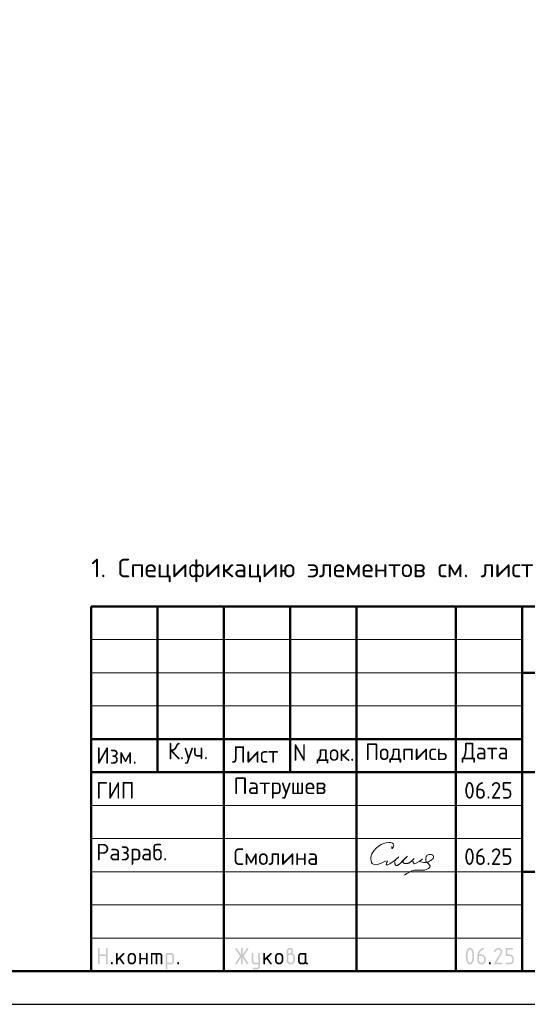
# Model space of a CAD drawing. Header units: millimetres. Extents: x 0 to 50400, y 0 to 35640.
# Tile 2 of 4: x 26304 to 35493, y 0 to 17820. Entities that reach past the tile are written whole.
import ezdxf

# ---------------------------------------------------------------- set-up
doc = ezdxf.new("R2010")
doc.units = ezdxf.units.MM
doc.layers.add('Standard', color=7, linetype='Continuous', lineweight=25)
doc.styles.add('ISOCPEUR', font='txt')

msp = doc.modelspace()

# ---------------------------------------------------------------- hatches: boundary and pattern name
at = {"layer": 'Standard', "linetype": 'Continuous', "lineweight": 25, "transparency": 33554687}
for points in [[(27719, 737), (27719, 1007), (27719, 1008), (27719, 1010), (27719, 1012), (27720, 1013), (27720, 1015), (27721, 1016), (27722, 1017), (27723, 1018), (27724, 1019), (27725, 1019), (27726, 1020), (27727, 1021), (27729, 1021), (27730, 1021), (27732, 1022), (27734, 1022), (27736, 1022), (27737, 1021), (27739, 1021), (27741, 1021), (27742, 1020), (27743, 1019), (27744, 1019), (27745, 1018), (27746, 1017), (27747, 1016), (27748, 1015), (27748, 1013), (27748, 1012), (27749, 1010), (27749, 1008), (27749, 1007), (27749, 902), (27869, 902), (27869, 1007), (27869, 1008), (27869, 1010), (27869, 1012), (27870, 1013), (27870, 1015), (27871, 1016), (27871, 1017), (27872, 1018), (27873, 1019), (27874, 1019), (27876, 1020), (27877, 1021), (27878, 1021), (27880, 1021), (27882, 1022), (27884, 1022), (27886, 1022), (27887, 1021), (27889, 1021), (27890, 1021), (27892, 1020), (27893, 1019), (27894, 1019), (27895, 1018), (27896, 1017), (27897, 1016), (27897, 1015), (27898, 1013), (27898, 1012), (27898, 1010), (27899, 1008), (27899, 1007), (27899, 737), (27899, 735), (27898, 733), (27898, 731), (27898, 730), (27897, 729), (27897, 727), (27896, 726), (27895, 725), (27894, 724), (27893, 724), (27892, 723), (27890, 722), (27889, 722), (27887, 722), (27886, 722), (27884, 722), (27882, 722), (27880, 722), (27878, 722), (27877, 722), (27876, 723), (27874, 724), (27873, 724), (27872, 725), (27871, 726), (27871, 727), (27870, 729), (27870, 730), (27869, 731), (27869, 733), (27869, 735), (27869, 737), (27869, 872), (27749, 872), (27749, 737), (27749, 735), (27749, 733), (27748, 731), (27748, 730), (27748, 729), (27747, 727), (27746, 726), (27745, 725), (27744, 724), (27743, 724), (27742, 723), (27741, 722), (27739, 722), (27737, 722), (27736, 722), (27734, 722), (27732, 722), (27730, 722), (27729, 722), (27727, 722), (27726, 723), (27725, 724), (27724, 724), (27723, 725), (27722, 726), (27721, 727), (27720, 729), (27720, 730), (27719, 731), (27719, 733), (27719, 735)], [(28079, 833), (28173, 927), (28174, 928), (28175, 929), (28177, 930), (28178, 930), (28179, 931), (28181, 931), (28182, 931), (28184, 931), (28186, 931), (28187, 931), (28189, 931), (28190, 930), (28192, 930), (28193, 929), (28194, 929), (28195, 928), (28196, 927), (28197, 926), (28197, 924), (28198, 923), (28198, 922), (28198, 920), (28199, 918), (28199, 916), (28199, 915), (28198, 914), (28198, 912), (28198, 911), (28197, 910), (28196, 908), (28195, 907), (28194, 906), (28128, 840), (28196, 745), (28197, 743), (28198, 741), (28199, 739), (28199, 736), (28199, 734), (28198, 733), (28198, 731), (28198, 730), (28197, 728), (28197, 727), (28196, 726), (28195, 725), (28194, 724), (28193, 724), (28192, 723), (28190, 722), (28189, 722), (28187, 722), (28186, 722), (28184, 722), (28182, 722), (28180, 722), (28178, 722), (28177, 723), (28175, 724), (28174, 725), (28172, 726), (28171, 728), (28107, 819), (28079, 791), (28079, 737), (28079, 735), (28078, 733), (28078, 731), (28078, 730), (28077, 729), (28077, 727), (28076, 726), (28075, 725), (28074, 724), (28073, 724), (28072, 723), (28070, 722), (28069, 722), (28067, 722), (28066, 722), (28064, 722), (28062, 722), (28060, 722), (28059, 722), (28057, 722), (28056, 723), (28055, 724), (28053, 724), (28052, 725), (28051, 726), (28051, 727), (28050, 729), (28050, 730), (28049, 731), (28049, 733), (28049, 735), (28049, 737), (28049, 916), (28049, 918), (28049, 920), (28049, 922), (28050, 923), (28050, 924), (28051, 926), (28051, 927), (28052, 928), (28053, 929), (28055, 929), (28056, 930), (28057, 930), (28059, 931), (28060, 931), (28062, 931), (28064, 931), (28066, 931), (28067, 931), (28069, 931), (28070, 930), (28072, 930), (28073, 929), (28074, 929), (28075, 928), (28076, 927), (28077, 926), (28077, 924), (28078, 923), (28078, 922), (28078, 920), (28079, 918), (28079, 916)], [(28498, 811), (28498, 737), (28498, 735), (28498, 733), (28498, 731), (28497, 730), (28497, 729), (28496, 727), (28496, 726), (28495, 725), (28494, 724), (28493, 724), (28491, 723), (28490, 722), (28489, 722), (28487, 722), (28485, 722), (28483, 722), (28481, 722), (28480, 722), (28478, 722), (28477, 722), (28475, 723), (28474, 724), (28473, 724), (28472, 725), (28471, 726), (28470, 727), (28470, 729), (28469, 730), (28469, 731), (28469, 733), (28468, 735), (28468, 737), (28468, 916), (28468, 918), (28469, 920), (28469, 922), (28469, 923), (28470, 924), (28470, 926), (28471, 927), (28472, 928), (28473, 929), (28474, 929), (28475, 930), (28477, 930), (28478, 931), (28480, 931), (28481, 931), (28483, 931), (28485, 931), (28487, 931), (28489, 931), (28490, 930), (28491, 930), (28493, 929), (28494, 929), (28495, 928), (28496, 927), (28496, 926), (28497, 924), (28497, 923), (28498, 922), (28498, 920), (28498, 918), (28498, 916), (28498, 841), (28588, 841), (28588, 916), (28588, 918), (28588, 920), (28588, 922), (28589, 923), (28589, 924), (28590, 926), (28591, 927), (28592, 928), (28593, 929), (28594, 929), (28595, 930), (28596, 930), (28598, 931), (28600, 931), (28601, 931), (28603, 931), (28605, 931), (28607, 931), (28608, 931), (28610, 930), (28611, 930), (28612, 929), (28613, 929), (28614, 928), (28615, 927), (28616, 926), (28617, 924), (28617, 923), (28618, 922), (28618, 920), (28618, 918), (28618, 916), (28618, 737), (28618, 735), (28618, 733), (28618, 731), (28617, 730), (28617, 729), (28616, 727), (28615, 726), (28614, 725), (28613, 724), (28612, 724), (28611, 723), (28610, 722), (28608, 722), (28607, 722), (28605, 722), (28603, 722), (28601, 722), (28600, 722), (28598, 722), (28596, 722), (28595, 723), (28594, 724), (28593, 724), (28592, 725), (28591, 726), (28590, 727), (28589, 729), (28589, 730), (28588, 731), (28588, 733), (28588, 735), (28588, 737), (28588, 811)], [(28693, 931), (28828, 931), (28831, 931), (28834, 931), (28837, 931), (28840, 930), (28843, 930), (28846, 929), (28849, 928), (28851, 927), (28854, 926), (28856, 925), (28859, 923), (28861, 922), (28864, 920), (28866, 918), (28868, 916), (28871, 914), (28873, 912), (28875, 909), (28877, 907), (28878, 905), (28880, 902), (28881, 900), (28883, 897), (28884, 895), (28885, 892), (28886, 889), (28886, 886), (28887, 883), (28887, 881), (28888, 878), (28888, 875), (28888, 871), (28888, 737), (28888, 735), (28888, 733), (28888, 731), (28887, 730), (28887, 729), (28886, 727), (28885, 726), (28884, 725), (28883, 724), (28882, 724), (28881, 723), (28880, 722), (28878, 722), (28877, 722), (28875, 722), (28873, 722), (28871, 722), (28869, 722), (28868, 722), (28866, 722), (28865, 723), (28864, 724), (28863, 724), (28862, 725), (28861, 726), (28860, 727), (28859, 729), (28859, 730), (28858, 731), (28858, 733), (28858, 735), (28858, 737), (28858, 871), (28858, 875), (28857, 877), (28857, 880), (28856, 883), (28855, 886), (28853, 888), (28851, 891), (28849, 893), (28847, 895), (28845, 896), (28842, 898), (28840, 899), (28837, 900), (28834, 901), (28831, 901), (28828, 901), (28798, 901), (28798, 737), (28798, 735), (28798, 733), (28798, 731), (28797, 730), (28797, 729), (28796, 727), (28795, 726), (28794, 725), (28793, 724), (28792, 724), (28791, 723), (28790, 722), (28788, 722), (28787, 722), (28785, 722), (28783, 722), (28781, 722), (28780, 722), (28778, 722), (28777, 722), (28775, 723), (28774, 724), (28773, 724), (28772, 725), (28771, 726), (28770, 727), (28769, 729), (28769, 730), (28769, 731), (28768, 733), (28768, 735), (28768, 737), (28768, 901), (28708, 901), (28708, 737), (28708, 735), (28708, 733), (28708, 731), (28707, 730), (28707, 729), (28706, 727), (28705, 726), (28704, 725), (28704, 724), (28702, 724), (28701, 723), (28700, 722), (28698, 722), (28697, 722), (28695, 722), (28693, 722), (28691, 722), (28690, 722), (28688, 722), (28687, 722), (28685, 723), (28684, 724), (28683, 724), (28682, 725), (28681, 726), (28680, 727), (28680, 729), (28679, 730), (28679, 731), (28678, 733), (28678, 735), (28678, 737), (28678, 916), (28678, 918), (28678, 920), (28679, 922), (28679, 923), (28680, 924), (28680, 926), (28681, 927), (28682, 928), (28683, 929), (28684, 929), (28685, 930), (28687, 930), (28688, 931), (28690, 931), (28691, 931)], [(30310, 844), (30233, 728), (30232, 726), (30230, 725), (30229, 724), (30227, 723), (30226, 722), (30224, 722), (30222, 722), (30220, 722), (30218, 722), (30217, 722), (30215, 722), (30214, 723), (30212, 723), (30211, 724), (30210, 724), (30209, 725), (30208, 726), (30207, 728), (30207, 729), (30206, 730), (30206, 732), (30206, 734), (30205, 735), (30205, 737), (30205, 739), (30206, 741), (30207, 743), (30208, 745), (30292, 871), (30208, 998), (30207, 1000), (30206, 1002), (30205, 1004), (30205, 1006), (30205, 1008), (30206, 1010), (30206, 1011), (30206, 1013), (30207, 1014), (30207, 1015), (30208, 1017), (30209, 1018), (30210, 1019), (30211, 1019), (30212, 1020), (30214, 1021), (30215, 1021), (30217, 1021), (30218, 1022), (30220, 1022), (30222, 1022), (30224, 1021), (30226, 1021), (30227, 1020), (30229, 1019), (30230, 1018), (30232, 1016), (30233, 1015), (30310, 899), (30310, 1007), (30310, 1008), (30310, 1010), (30311, 1012), (30311, 1013), (30312, 1015), (30312, 1016), (30313, 1017), (30314, 1018), (30315, 1019), (30316, 1019), (30317, 1020), (30319, 1021), (30320, 1021), (30322, 1021), (30323, 1022), (30325, 1022), (30327, 1022), (30329, 1021), (30330, 1021), (30332, 1021), (30333, 1020), (30334, 1019), (30336, 1019), (30337, 1018), (30337, 1017), (30338, 1016), (30339, 1015), (30339, 1013), (30340, 1012), (30340, 1010), (30340, 1008), (30340, 1007), (30340, 899), (30418, 1015), (30419, 1016), (30420, 1018), (30422, 1019), (30423, 1020), (30425, 1021), (30427, 1021), (30428, 1022), (30430, 1022), (30432, 1022), (30433, 1021), (30435, 1021), (30436, 1020), (30437, 1020), (30439, 1019), (30440, 1018), (30441, 1017), (30442, 1016), (30443, 1015), (30444, 1013), (30444, 1012), (30445, 1011), (30445, 1009), (30445, 1008), (30445, 1006), (30445, 1004), (30445, 1002), (30444, 1000), (30443, 998), (30358, 871), (30443, 745), (30444, 743), (30445, 741), (30445, 739), (30445, 737), (30445, 735), (30445, 734), (30445, 732), (30444, 731), (30444, 730), (30443, 728), (30442, 727), (30441, 726), (30440, 725), (30439, 724), (30438, 723), (30436, 723), (30435, 722), (30434, 722), (30432, 722), (30431, 722), (30429, 722), (30427, 722), (30425, 722), (30423, 723), (30422, 724), (30420, 725), (30419, 726), (30418, 728), (30340, 844), (30340, 737), (30340, 735), (30340, 733), (30340, 731), (30339, 730), (30339, 729), (30338, 727), (30337, 726), (30337, 725), (30336, 724), (30334, 724), (30333, 723), (30332, 722), (30330, 722), (30329, 722), (30327, 722), (30325, 722), (30323, 722), (30322, 722), (30320, 722), (30319, 722), (30317, 723), (30316, 724), (30315, 724), (30314, 725), (30313, 726), (30312, 727), (30312, 729), (30311, 730), (30311, 731), (30310, 733), (30310, 735), (30310, 737)], [(30625, 691), (30625, 722), (30565, 722), (30562, 722), (30559, 722), (30556, 722), (30553, 723), (30550, 723), (30547, 724), (30545, 725), (30542, 726), (30539, 727), (30537, 728), (30534, 730), (30532, 731), (30529, 733), (30527, 735), (30525, 737), (30523, 739), (30521, 741), (30519, 744), (30517, 746), (30515, 748), (30513, 751), (30512, 753), (30511, 756), (30510, 758), (30509, 761), (30508, 764), (30507, 767), (30506, 769), (30506, 772), (30506, 775), (30505, 778), (30505, 781), (30505, 916), (30505, 918), (30506, 920), (30506, 922), (30506, 923), (30507, 924), (30507, 926), (30508, 927), (30509, 928), (30510, 929), (30511, 929), (30512, 930), (30514, 930), (30515, 931), (30517, 931), (30518, 931), (30520, 931), (30522, 931), (30524, 931), (30526, 931), (30527, 930), (30528, 930), (30530, 929), (30531, 929), (30532, 928), (30533, 927), (30533, 926), (30534, 924), (30534, 923), (30535, 922), (30535, 920), (30535, 918), (30535, 916), (30535, 782), (30535, 779), (30536, 776), (30536, 773), (30538, 770), (30539, 768), (30540, 765), (30542, 763), (30544, 760), (30546, 758), (30549, 757), (30551, 755), (30554, 754), (30557, 753), (30559, 752), (30562, 752), (30565, 752), (30625, 752), (30625, 916), (30625, 918), (30625, 920), (30625, 922), (30626, 923), (30626, 924), (30627, 926), (30628, 927), (30629, 928), (30630, 929), (30631, 929), (30632, 930), (30633, 930), (30635, 931), (30636, 931), (30638, 931), (30640, 931), (30642, 931), (30644, 931), (30645, 931), (30647, 930), (30648, 930), (30649, 929), (30650, 929), (30651, 928), (30652, 927), (30653, 926), (30654, 924), (30654, 923), (30655, 922), (30655, 920), (30655, 918), (30655, 916), (30655, 692), (30655, 688), (30655, 685), (30655, 682), (30654, 680), (30653, 677), (30653, 674), (30652, 671), (30651, 669), (30650, 666), (30648, 663), (30647, 661), (30645, 658), (30644, 656), (30642, 654), (30640, 651), (30638, 649), (30636, 647), (30634, 645), (30631, 643), (30629, 641), (30627, 640), (30624, 638), (30621, 637), (30619, 636), (30616, 635), (30613, 634), (30611, 633), (30608, 633), (30605, 632), (30602, 632), (30599, 632), (30596, 632), (30535, 632), (30534, 632), (30532, 632), (30530, 632), (30529, 633), (30527, 633), (30526, 634), (30525, 634), (30524, 635), (30523, 636), (30522, 638), (30522, 639), (30521, 640), (30521, 642), (30521, 643), (30520, 645), (30520, 647), (30520, 648), (30521, 650), (30521, 651), (30522, 652), (30522, 654), (30523, 655), (30524, 656), (30525, 657), (30526, 658), (30527, 659), (30529, 660), (30530, 661), (30531, 661), (30533, 661), (30534, 662), (30535, 662), (30595, 662), (30598, 662), (30601, 662), (30604, 663), (30607, 664), (30609, 665), (30612, 666), (30614, 668), (30616, 670), (30619, 672), (30620, 675), (30622, 677), (30623, 680), (30624, 682), (30624, 685), (30625, 688)], [(30745, 833), (30840, 927), (30841, 928), (30842, 929), (30843, 930), (30844, 930), (30846, 931), (30847, 931), (30849, 931), (30850, 931), (30852, 931), (30854, 931), (30855, 931), (30857, 930), (30858, 930), (30859, 929), (30860, 929), (30861, 928), (30862, 927), (30863, 926), (30864, 924), (30864, 923), (30865, 922), (30865, 920), (30865, 918), (30865, 916), (30865, 915), (30865, 914), (30865, 912), (30864, 911), (30863, 910), (30863, 908), (30862, 907), (30861, 906), (30795, 840), (30862, 745), (30864, 743), (30864, 741), (30865, 739), (30865, 736), (30865, 734), (30865, 733), (30865, 731), (30864, 730), (30864, 728), (30863, 727), (30862, 726), (30861, 725), (30860, 724), (30859, 724), (30858, 723), (30857, 722), (30855, 722), (30854, 722), (30852, 722), (30850, 722), (30848, 722), (30846, 722), (30845, 722), (30843, 723), (30842, 724), (30840, 725), (30839, 726), (30838, 728), (30773, 819), (30745, 791), (30745, 737), (30745, 735), (30745, 733), (30745, 731), (30744, 730), (30744, 729), (30743, 727), (30742, 726), (30741, 725), (30741, 724), (30739, 724), (30738, 723), (30737, 722), (30735, 722), (30734, 722), (30732, 722), (30730, 722), (30728, 722), (30727, 722), (30725, 722), (30724, 722), (30722, 723), (30721, 724), (30720, 724), (30719, 725), (30718, 726), (30717, 727), (30717, 729), (30716, 730), (30716, 731), (30715, 733), (30715, 735), (30715, 737), (30715, 916), (30715, 918), (30715, 920), (30716, 922), (30716, 923), (30717, 924), (30717, 926), (30718, 927), (30719, 928), (30720, 929), (30721, 929), (30722, 930), (30724, 930), (30725, 931), (30727, 931), (30728, 931), (30730, 931), (30732, 931), (30734, 931), (30735, 931), (30737, 930), (30738, 930), (30739, 929), (30741, 929), (30741, 928), (30742, 927), (30743, 926), (30744, 924), (30744, 923), (30745, 922), (30745, 920), (30745, 918), (30745, 916)], [(34965, 1022), (34968, 1022), (34972, 1021), (34976, 1021), (34980, 1020), (34983, 1019), (34987, 1018), (34990, 1017), (34993, 1016), (34997, 1015), (35000, 1013), (35003, 1011), (35006, 1009), (35009, 1007), (35012, 1005), (35015, 1002), (35018, 1000), (35020, 997), (35023, 994), (35025, 991), (35027, 988), (35029, 985), (35031, 982), (35033, 979), (35034, 975), (35035, 972), (35036, 969), (35038, 965), (35038, 962), (35039, 958), (35039, 954), (35040, 950), (35040, 947), (35040, 941), (35039, 936), (35038, 930), (35036, 925), (35034, 920), (35032, 914), (35029, 909), (35026, 903), (34931, 752), (35025, 752), (35026, 752), (35028, 751), (35030, 751), (35031, 751), (35033, 750), (35034, 749), (35035, 749), (35036, 748), (35037, 747), (35037, 746), (35038, 745), (35039, 743), (35039, 742), (35039, 740), (35040, 738), (35040, 737), (35040, 735), (35039, 733), (35039, 731), (35039, 730), (35038, 729), (35037, 727), (35037, 726), (35036, 725), (35035, 724), (35034, 724), (35033, 723), (35031, 722), (35030, 722), (35028, 722), (35026, 722), (35025, 722), (34905, 722), (34903, 722), (34901, 722), (34899, 722), (34898, 722), (34897, 723), (34895, 724), (34894, 724), (34893, 725), (34892, 726), (34892, 727), (34891, 729), (34891, 730), (34890, 731), (34890, 733), (34890, 735), (34890, 737), (34890, 739), (34890, 741), (34891, 743), (34892, 745), (35002, 922), (35004, 925), (35005, 928), (35007, 931), (35008, 934), (35009, 937), (35009, 940), (35010, 943), (35010, 946), (35010, 951), (35009, 955), (35008, 960), (35006, 964), (35005, 968), (35002, 971), (35000, 975), (34996, 978), (34993, 982), (34989, 984), (34986, 987), (34982, 988), (34978, 990), (34974, 991), (34969, 991), (34965, 991), (34961, 991), (34958, 991), (34955, 990), (34952, 989), (34949, 988), (34946, 986), (34943, 984), (34940, 982), (34937, 980), (34934, 977), (34931, 974), (34929, 970), (34926, 967), (34923, 963), (34920, 958), (34918, 954), (34917, 952), (34915, 951), (34914, 949), (34912, 948), (34911, 947), (34909, 947), (34907, 947), (34905, 947), (34903, 947), (34901, 947), (34899, 947), (34898, 947), (34897, 948), (34895, 949), (34894, 949), (34893, 950), (34892, 951), (34892, 952), (34891, 954), (34891, 955), (34890, 956), (34890, 958), (34890, 960), (34890, 961), (34890, 963), (34890, 965), (34890, 966), (34891, 968), (34894, 974), (34898, 980), (34902, 986), (34906, 991), (34910, 996), (34914, 1000), (34919, 1005), (34923, 1008), (34928, 1011), (34933, 1014), (34938, 1016), (34943, 1018), (34948, 1020), (34953, 1021), (34959, 1022)], [(35100, 887), (35100, 1007), (35100, 1008), (35100, 1010), (35100, 1012), (35100, 1013), (35101, 1015), (35102, 1016), (35102, 1017), (35103, 1018), (35104, 1019), (35105, 1019), (35107, 1020), (35108, 1021), (35109, 1021), (35111, 1021), (35113, 1022), (35114, 1022), (35219, 1022), (35221, 1022), (35223, 1021), (35224, 1021), (35226, 1021), (35227, 1020), (35228, 1019), (35229, 1019), (35230, 1018), (35231, 1017), (35232, 1016), (35233, 1014), (35233, 1013), (35234, 1012), (35234, 1010), (35234, 1008), (35234, 1007), (35234, 1005), (35234, 1003), (35234, 1001), (35233, 1000), (35233, 999), (35232, 997), (35231, 996), (35230, 995), (35229, 994), (35228, 994), (35227, 993), (35226, 992), (35224, 992), (35223, 992), (35221, 991), (35219, 991), (35130, 991), (35130, 902), (35174, 902), (35178, 902), (35182, 901), (35186, 901), (35189, 900), (35193, 900), (35196, 899), (35200, 897), (35203, 896), (35207, 895), (35210, 893), (35213, 891), (35216, 889), (35219, 887), (35222, 885), (35225, 882), (35227, 880), (35230, 877), (35232, 874), (35235, 871), (35237, 868), (35239, 865), (35241, 862), (35242, 859), (35244, 855), (35245, 852), (35246, 849), (35247, 845), (35248, 841), (35249, 838), (35249, 834), (35249, 830), (35249, 827), (35249, 797), (35249, 793), (35249, 789), (35249, 785), (35248, 782), (35247, 778), (35246, 775), (35245, 771), (35244, 768), (35242, 764), (35241, 761), (35239, 758), (35237, 755), (35235, 752), (35232, 749), (35230, 746), (35227, 743), (35224, 741), (35222, 738), (35219, 736), (35216, 734), (35213, 732), (35209, 730), (35206, 728), (35203, 727), (35200, 726), (35196, 725), (35193, 724), (35189, 723), (35186, 722), (35182, 722), (35178, 722), (35174, 722), (35114, 722), (35113, 722), (35111, 722), (35109, 722), (35108, 722), (35107, 723), (35105, 724), (35104, 724), (35103, 725), (35102, 726), (35102, 727), (35101, 729), (35100, 730), (35100, 731), (35100, 733), (35100, 735), (35100, 737), (35100, 738), (35100, 740), (35100, 742), (35100, 743), (35101, 745), (35102, 746), (35102, 747), (35103, 748), (35104, 749), (35105, 749), (35107, 750), (35108, 751), (35109, 751), (35111, 751), (35113, 752), (35114, 752), (35174, 752), (35179, 752), (35183, 752), (35188, 753), (35192, 755), (35196, 756), (35199, 759), (35203, 761), (35206, 765), (35209, 768), (35212, 772), (35214, 775), (35216, 779), (35218, 783), (35218, 788), (35219, 792), (35219, 797), (35219, 827), (35219, 831), (35218, 836), (35218, 840), (35216, 844), (35214, 848), (35212, 851), (35209, 855), (35206, 858), (35203, 862), (35199, 864), (35195, 867), (35192, 868), (35188, 870), (35183, 871), (35179, 872), (35174, 872), (35114, 872), (35113, 872), (35111, 872), (35109, 872), (35108, 872), (35107, 873), (35105, 874), (35104, 874), (35103, 875), (35102, 876), (35102, 877), (35101, 879), (35100, 880), (35100, 881), (35100, 883), (35100, 885)], [(27959, 752), (27959, 753), (27959, 755), (27959, 757), (27960, 758), (27960, 760), (27961, 761), (27962, 762), (27963, 763), (27963, 764), (27965, 765), (27966, 765), (27967, 766), (27969, 766), (27970, 766), (27972, 767), (27974, 767), (27976, 767), (27977, 766), (27979, 766), (27980, 766), (27982, 765), (27983, 765), (27984, 764), (27985, 763), (27986, 762), (27987, 761), (27987, 760), (27988, 758), (27988, 757), (27989, 755), (27989, 753), (27989, 752), (27989, 737), (27989, 735), (27989, 733), (27988, 731), (27988, 730), (27987, 729), (27987, 727), (27986, 726), (27985, 725), (27984, 724), (27983, 724), (27982, 723), (27980, 722), (27979, 722), (27977, 722), (27976, 722), (27974, 722), (27972, 722), (27970, 722), (27969, 722), (27967, 722), (27966, 723), (27965, 724), (27963, 724), (27963, 725), (27962, 726), (27961, 727), (27960, 729), (27960, 730), (27959, 731), (27959, 733), (27959, 735), (27959, 737)], [(29158, 752), (29158, 753), (29158, 755), (29158, 757), (29159, 758), (29159, 760), (29160, 761), (29161, 762), (29162, 763), (29163, 764), (29164, 765), (29165, 765), (29166, 766), (29168, 766), (29169, 766), (29171, 767), (29173, 767), (29175, 767), (29177, 766), (29178, 766), (29180, 766), (29181, 765), (29182, 765), (29183, 764), (29184, 763), (29185, 762), (29186, 761), (29187, 760), (29187, 758), (29188, 757), (29188, 755), (29188, 753), (29188, 752), (29188, 737), (29188, 735), (29188, 733), (29188, 731), (29187, 730), (29187, 729), (29186, 727), (29185, 726), (29184, 725), (29183, 724), (29182, 724), (29181, 723), (29180, 722), (29178, 722), (29177, 722), (29175, 722), (29173, 722), (29171, 722), (29169, 722), (29168, 722), (29166, 722), (29165, 723), (29164, 724), (29163, 724), (29162, 725), (29161, 726), (29160, 727), (29159, 729), (29159, 730), (29158, 731), (29158, 733), (29158, 735), (29158, 737)], [(34800, 752), (34800, 753), (34800, 755), (34800, 757), (34801, 758), (34801, 760), (34802, 761), (34803, 762), (34804, 763), (34804, 764), (34806, 765), (34807, 765), (34808, 766), (34810, 766), (34811, 766), (34813, 767), (34815, 767), (34817, 767), (34818, 766), (34820, 766), (34821, 766), (34823, 765), (34824, 765), (34825, 764), (34826, 763), (34827, 762), (34828, 761), (34828, 760), (34829, 758), (34829, 757), (34830, 755), (34830, 753), (34830, 752), (34830, 737), (34830, 735), (34830, 733), (34829, 731), (34829, 730), (34828, 729), (34828, 727), (34827, 726), (34826, 725), (34825, 724), (34824, 724), (34823, 723), (34821, 722), (34820, 722), (34818, 722), (34817, 722), (34815, 722), (34813, 722), (34811, 722), (34810, 722), (34808, 722), (34807, 723), (34806, 724), (34804, 724), (34804, 725), (34803, 726), (34802, 727), (34801, 729), (34801, 730), (34800, 731), (34800, 733), (34800, 735), (34800, 737)]]:
    msp.add_hatch(color=7, dxfattribs=at).paths.add_polyline_path(points, flags=16)
h = msp.add_hatch(color=7, dxfattribs=at)
h.paths.add_polyline_path([(28259, 796), (28259, 856), (28259, 860), (28259, 864), (28259, 868), (28260, 871), (28261, 875), (28262, 878), (28263, 882), (28264, 885), (28265, 889), (28267, 892), (28269, 895), (28271, 898), (28273, 901), (28275, 904), (28278, 907), (28280, 909), (28283, 912), (28286, 915), (28289, 917), (28292, 919), (28295, 921), (28298, 923), (28301, 925), (28305, 926), (28308, 927), (28311, 928), (28315, 929), (28318, 930), (28322, 931), (28326, 931), (28329, 931), (28333, 931), (28337, 931), (28341, 931), (28345, 931), (28349, 930), (28352, 929), (28356, 928), (28359, 927), (28362, 926), (28366, 925), (28369, 923), (28372, 921), (28375, 919), (28378, 917), (28381, 915), (28384, 912), (28387, 910), (28389, 907), (28392, 904), (28394, 901), (28396, 898), (28398, 895), (28400, 892), (28401, 889), (28403, 886), (28404, 882), (28405, 879), (28406, 875), (28407, 872), (28408, 868), (28408, 864), (28408, 860), (28408, 856), (28408, 796), (28408, 793), (28408, 789), (28408, 785), (28407, 781), (28406, 778), (28405, 774), (28404, 771), (28403, 768), (28401, 764), (28400, 761), (28398, 758), (28396, 755), (28394, 752), (28391, 749), (28389, 746), (28386, 743), (28384, 741), (28381, 738), (28378, 736), (28375, 734), (28372, 732), (28369, 730), (28365, 728), (28362, 727), (28359, 726), (28355, 725), (28352, 724), (28348, 723), (28345, 722), (28341, 722), (28337, 722), (28333, 722), (28329, 722), (28326, 722), (28322, 722), (28318, 723), (28315, 724), (28311, 725), (28308, 726), (28305, 727), (28301, 728), (28298, 730), (28295, 732), (28292, 734), (28289, 736), (28286, 738), (28283, 741), (28280, 743), (28278, 746), (28275, 749), (28273, 752), (28271, 755), (28269, 758), (28267, 761), (28265, 764), (28264, 768), (28263, 771), (28262, 774), (28261, 778), (28260, 781), (28259, 785), (28259, 789), (28259, 793)], flags=16)
h.paths.add_polyline_path([(28378, 797), (28378, 857), (28378, 861), (28377, 866), (28377, 870), (28375, 874), (28373, 878), (28371, 881), (28368, 885), (28365, 888), (28362, 892), (28358, 894), (28355, 897), (28351, 898), (28347, 900), (28342, 901), (28338, 902), (28333, 902), (28329, 902), (28324, 901), (28320, 900), (28316, 898), (28312, 897), (28309, 894), (28305, 892), (28302, 888), (28298, 885), (28296, 881), (28293, 878), (28292, 874), (28290, 870), (28289, 866), (28289, 861), (28289, 857), (28289, 797), (28289, 792), (28289, 788), (28290, 783), (28292, 779), (28293, 775), (28296, 772), (28298, 768), (28302, 765), (28305, 761), (28308, 759), (28312, 756), (28316, 755), (28320, 753), (28324, 752), (28329, 752), (28333, 752), (28338, 752), (28342, 752), (28347, 753), (28351, 755), (28355, 757), (28358, 759), (28362, 761), (28365, 765), (28368, 768), (28371, 772), (28373, 775), (28375, 779), (28377, 783), (28377, 788), (28378, 792)])
h = msp.add_hatch(color=7, dxfattribs=at)
h.paths.add_polyline_path([(28948, 916), (28948, 918), (28948, 920), (28949, 922), (28949, 923), (28950, 924), (28950, 926), (28951, 927), (28952, 928), (28953, 929), (28954, 929), (28955, 930), (28957, 930), (28958, 931), (28960, 931), (28961, 931), (28963, 931), (29038, 931), (29041, 931), (29044, 931), (29047, 931), (29050, 930), (29053, 930), (29056, 929), (29059, 928), (29061, 927), (29064, 926), (29066, 925), (29069, 923), (29071, 922), (29074, 920), (29076, 918), (29078, 916), (29080, 914), (29083, 912), (29085, 910), (29086, 907), (29088, 905), (29090, 902), (29091, 900), (29092, 897), (29094, 895), (29095, 892), (29095, 889), (29096, 886), (29097, 884), (29097, 881), (29098, 878), (29098, 875), (29098, 871), (29098, 781), (29098, 778), (29098, 775), (29097, 772), (29097, 769), (29096, 767), (29095, 764), (29095, 761), (29094, 758), (29092, 756), (29091, 753), (29090, 751), (29088, 748), (29086, 746), (29085, 744), (29083, 741), (29081, 739), (29078, 737), (29076, 735), (29074, 733), (29071, 731), (29069, 730), (29066, 728), (29064, 727), (29061, 726), (29059, 725), (29056, 724), (29053, 723), (29050, 723), (29047, 722), (29044, 722), (29041, 722), (29038, 722), (28978, 722), (28978, 647), (28978, 645), (28978, 643), (28978, 641), (28977, 640), (28977, 639), (28976, 638), (28975, 636), (28974, 635), (28973, 634), (28972, 634), (28971, 633), (28970, 633), (28968, 632), (28967, 632), (28965, 632), (28963, 632), (28961, 632), (28960, 632), (28958, 632), (28957, 633), (28955, 633), (28954, 634), (28953, 634), (28952, 635), (28951, 636), (28950, 638), (28950, 639), (28949, 640), (28949, 641), (28948, 643), (28948, 645), (28948, 647)], flags=16)
h.paths.add_polyline_path([(28978, 901), (28978, 752), (29038, 752), (29041, 752), (29044, 752), (29047, 753), (29049, 754), (29052, 755), (29054, 757), (29057, 758), (29059, 760), (29061, 763), (29063, 765), (29065, 767), (29066, 770), (29067, 773), (29067, 776), (29068, 778), (29068, 782), (29068, 871), (29068, 875), (29067, 877), (29067, 880), (29066, 883), (29065, 886), (29063, 888), (29061, 891), (29059, 893), (29057, 895), (29055, 896), (29052, 898), (29050, 899), (29047, 900), (29044, 901), (29041, 901), (29038, 901)])
h = msp.add_hatch(color=7, dxfattribs=at)
h.paths.add_polyline_path([(30925, 796), (30925, 856), (30925, 860), (30925, 864), (30926, 868), (30926, 871), (30927, 875), (30928, 878), (30929, 882), (30930, 885), (30932, 889), (30934, 892), (30935, 895), (30937, 898), (30939, 901), (30942, 904), (30944, 907), (30947, 909), (30950, 912), (30952, 915), (30955, 917), (30958, 919), (30961, 921), (30965, 923), (30968, 925), (30971, 926), (30974, 927), (30978, 928), (30981, 929), (30985, 930), (30988, 931), (30992, 931), (30996, 931), (31000, 931), (31004, 931), (31008, 931), (31011, 931), (31015, 930), (31019, 929), (31022, 928), (31026, 927), (31029, 926), (31032, 925), (31035, 923), (31039, 921), (31042, 919), (31045, 917), (31047, 915), (31050, 912), (31053, 910), (31056, 907), (31058, 904), (31060, 901), (31063, 898), (31065, 895), (31066, 892), (31068, 889), (31069, 886), (31071, 882), (31072, 879), (31073, 875), (31073, 872), (31074, 868), (31074, 864), (31075, 860), (31075, 856), (31075, 796), (31075, 793), (31074, 789), (31074, 785), (31073, 781), (31073, 778), (31072, 774), (31071, 771), (31069, 768), (31068, 764), (31066, 761), (31064, 758), (31062, 755), (31060, 752), (31058, 749), (31056, 746), (31053, 743), (31050, 741), (31047, 738), (31044, 736), (31041, 734), (31038, 732), (31035, 730), (31032, 728), (31029, 727), (31025, 726), (31022, 725), (31018, 724), (31015, 723), (31011, 722), (31007, 722), (31004, 722), (31000, 722), (30996, 722), (30992, 722), (30988, 722), (30985, 723), (30981, 724), (30978, 725), (30974, 726), (30971, 727), (30968, 728), (30965, 730), (30961, 732), (30958, 734), (30955, 736), (30952, 738), (30950, 741), (30947, 743), (30944, 746), (30942, 749), (30939, 752), (30937, 755), (30935, 758), (30934, 761), (30932, 764), (30930, 768), (30929, 771), (30928, 774), (30927, 778), (30926, 781), (30926, 785), (30925, 789), (30925, 793)], flags=16)
h.paths.add_polyline_path([(31045, 797), (31045, 857), (31045, 861), (31044, 866), (31043, 870), (31041, 874), (31040, 878), (31037, 881), (31035, 885), (31032, 888), (31028, 892), (31025, 894), (31021, 897), (31017, 898), (31013, 900), (31009, 901), (31004, 902), (31000, 902), (30995, 902), (30991, 901), (30987, 900), (30983, 898), (30979, 897), (30975, 894), (30971, 892), (30968, 888), (30965, 885), (30962, 881), (30960, 878), (30958, 874), (30957, 870), (30956, 866), (30955, 861), (30955, 857), (30955, 797), (30955, 792), (30956, 788), (30957, 783), (30958, 779), (30960, 775), (30962, 772), (30965, 768), (30968, 765), (30971, 761), (30975, 759), (30979, 756), (30983, 755), (30986, 753), (30991, 752), (30995, 752), (31000, 752), (31004, 752), (31009, 752), (31013, 753), (31017, 755), (31021, 757), (31025, 759), (31028, 761), (31032, 765), (31035, 768), (31037, 772), (31040, 775), (31041, 779), (31043, 783), (31044, 788), (31045, 792)])
h = msp.add_hatch(color=7, dxfattribs=at)
h.paths.add_polyline_path([(31165, 916), (31170, 920), (31174, 923), (31179, 926), (31183, 928), (31188, 930), (31192, 931), (31196, 931), (31200, 931), (31202, 931), (31204, 932), (31207, 933), (31209, 934), (31211, 935), (31213, 937), (31215, 939), (31217, 942), (31219, 944), (31221, 947), (31222, 949), (31223, 952), (31224, 954), (31224, 957), (31225, 959), (31225, 961), (31225, 965), (31224, 968), (31224, 970), (31223, 973), (31222, 976), (31220, 978), (31218, 981), (31216, 983), (31214, 985), (31212, 987), (31209, 988), (31207, 989), (31204, 990), (31201, 991), (31198, 991), (31195, 991), (31192, 991), (31189, 991), (31186, 990), (31183, 989), (31181, 988), (31178, 987), (31176, 985), (31174, 983), (31171, 981), (31170, 978), (31168, 976), (31167, 973), (31166, 970), (31165, 967), (31165, 965), (31165, 961)])
h.paths.add_polyline_path([(31240, 925), (31245, 923), (31249, 920), (31254, 918), (31258, 914), (31262, 911), (31266, 907), (31269, 903), (31272, 898), (31275, 893), (31278, 888), (31280, 883), (31282, 878), (31283, 873), (31284, 868), (31285, 862), (31285, 857), (31285, 797), (31285, 793), (31284, 789), (31284, 785), (31283, 781), (31282, 778), (31281, 774), (31280, 771), (31279, 768), (31278, 764), (31276, 761), (31274, 758), (31272, 755), (31270, 752), (31268, 749), (31265, 746), (31263, 743), (31260, 741), (31257, 738), (31254, 736), (31251, 734), (31248, 732), (31245, 730), (31242, 728), (31238, 727), (31235, 726), (31232, 725), (31228, 724), (31225, 723), (31221, 722), (31217, 722), (31214, 722), (31210, 722), (31206, 722), (31202, 722), (31198, 722), (31195, 723), (31191, 724), (31188, 725), (31184, 726), (31181, 727), (31177, 728), (31174, 730), (31171, 732), (31168, 734), (31165, 736), (31162, 738), (31159, 741), (31157, 743), (31154, 746), (31151, 749), (31149, 752), (31147, 755), (31145, 758), (31143, 761), (31142, 764), (31140, 768), (31139, 771), (31138, 774), (31137, 778), (31136, 782), (31136, 785), (31135, 789), (31135, 793), (31135, 797), (31135, 962), (31135, 965), (31135, 968), (31135, 971), (31136, 974), (31136, 977), (31137, 979), (31138, 982), (31139, 985), (31140, 987), (31142, 990), (31143, 993), (31145, 995), (31146, 997), (31148, 1000), (31150, 1002), (31152, 1004), (31154, 1006), (31157, 1008), (31159, 1010), (31161, 1012), (31164, 1013), (31166, 1015), (31169, 1016), (31172, 1017), (31174, 1018), (31177, 1019), (31180, 1020), (31183, 1020), (31186, 1021), (31189, 1021), (31192, 1022), (31195, 1022), (31198, 1022), (31201, 1021), (31204, 1021), (31207, 1020), (31210, 1020), (31212, 1019), (31215, 1018), (31218, 1017), (31221, 1016), (31223, 1015), (31226, 1013), (31228, 1012), (31230, 1010), (31233, 1008), (31235, 1006), (31237, 1004), (31239, 1002), (31241, 1000), (31243, 997), (31245, 995), (31246, 992), (31248, 990), (31249, 987), (31250, 985), (31251, 982), (31252, 979), (31253, 976), (31253, 974), (31254, 971), (31254, 968), (31254, 965), (31254, 962), (31254, 956), (31254, 951), (31253, 946), (31251, 941), (31249, 937), (31246, 933), (31243, 929)], flags=16)
h.paths.add_polyline_path([(31254, 797), (31254, 857), (31254, 861), (31254, 866), (31253, 870), (31251, 874), (31250, 878), (31247, 881), (31245, 885), (31241, 888), (31238, 892), (31235, 894), (31231, 897), (31227, 898), (31223, 900), (31219, 901), (31214, 902), (31210, 902), (31205, 902), (31201, 901), (31196, 900), (31192, 898), (31188, 897), (31185, 894), (31181, 892), (31178, 888), (31175, 885), (31172, 881), (31170, 878), (31168, 874), (31167, 870), (31166, 866), (31165, 861), (31165, 857), (31165, 797), (31165, 792), (31166, 788), (31167, 783), (31168, 779), (31170, 775), (31172, 772), (31175, 768), (31178, 765), (31181, 761), (31185, 759), (31188, 756), (31192, 755), (31196, 753), (31201, 752), (31205, 752), (31210, 752), (31214, 752), (31219, 752), (31223, 753), (31227, 755), (31231, 757), (31235, 759), (31238, 761), (31241, 765), (31245, 768), (31247, 772), (31250, 775), (31251, 779), (31253, 783), (31254, 788), (31254, 792)])
h = msp.add_hatch(color=7, dxfattribs=at)
h.paths.add_polyline_path([(31464, 901), (31405, 901), (31401, 901), (31399, 901), (31396, 900), (31393, 899), (31390, 898), (31388, 896), (31386, 895), (31383, 893), (31381, 890), (31380, 888), (31378, 886), (31377, 883), (31376, 880), (31375, 877), (31375, 874), (31375, 871), (31375, 782), (31375, 778), (31375, 776), (31376, 773), (31377, 770), (31378, 768), (31380, 765), (31381, 763), (31384, 760), (31386, 758), (31388, 757), (31391, 755), (31393, 754), (31396, 753), (31399, 752), (31402, 752), (31405, 752), (31434, 752), (31438, 752), (31440, 752), (31443, 753), (31446, 754), (31449, 755), (31451, 757), (31453, 758), (31456, 760), (31458, 763), (31459, 765), (31461, 767), (31462, 770), (31463, 773), (31464, 776), (31464, 778), (31464, 782)])
h.paths.add_polyline_path([(31524, 737), (31524, 735), (31524, 733), (31524, 731), (31523, 730), (31523, 729), (31522, 727), (31522, 726), (31521, 725), (31520, 724), (31519, 724), (31517, 723), (31516, 722), (31515, 722), (31513, 722), (31511, 722), (31509, 722), (31504, 722), (31499, 723), (31495, 724), (31490, 726), (31486, 728), (31482, 730), (31478, 733), (31475, 737), (31471, 733), (31466, 730), (31462, 728), (31457, 726), (31452, 724), (31446, 723), (31441, 722), (31434, 722), (31405, 722), (31401, 722), (31398, 722), (31395, 722), (31392, 723), (31390, 723), (31387, 724), (31384, 725), (31381, 726), (31379, 727), (31376, 728), (31374, 730), (31371, 731), (31369, 733), (31366, 735), (31364, 737), (31362, 739), (31360, 741), (31358, 743), (31356, 746), (31354, 748), (31353, 751), (31351, 753), (31350, 756), (31349, 758), (31348, 761), (31347, 764), (31346, 766), (31346, 769), (31345, 772), (31345, 775), (31345, 778), (31345, 781), (31345, 871), (31345, 875), (31345, 878), (31345, 881), (31346, 884), (31346, 886), (31347, 889), (31348, 892), (31349, 895), (31350, 897), (31351, 900), (31353, 902), (31354, 905), (31356, 907), (31358, 910), (31360, 912), (31362, 914), (31364, 916), (31366, 918), (31369, 920), (31371, 922), (31374, 923), (31376, 925), (31379, 926), (31381, 927), (31384, 928), (31387, 929), (31390, 930), (31392, 930), (31395, 931), (31398, 931), (31401, 931), (31405, 931), (31479, 931), (31481, 931), (31483, 931), (31485, 931), (31486, 930), (31487, 930), (31489, 929), (31490, 929), (31491, 928), (31492, 927), (31492, 926), (31493, 924), (31493, 923), (31494, 922), (31494, 920), (31494, 918), (31494, 916), (31494, 767), (31494, 765), (31495, 763), (31495, 761), (31495, 760), (31496, 759), (31496, 757), (31497, 756), (31498, 755), (31499, 754), (31500, 754), (31501, 753), (31503, 752), (31504, 752), (31506, 752), (31508, 752), (31509, 752), (31511, 752), (31513, 751), (31515, 751), (31516, 751), (31517, 750), (31519, 749), (31520, 749), (31521, 748), (31522, 747), (31522, 746), (31523, 744), (31523, 743), (31524, 742), (31524, 740), (31524, 738)], flags=16)
h = msp.add_hatch(color=7, dxfattribs=at)
h.paths.add_polyline_path([(34500, 872), (34500, 881), (34499, 890), (34499, 899), (34498, 908), (34497, 916), (34495, 925), (34494, 934), (34492, 942), (34490, 948), (34489, 953), (34487, 959), (34485, 964), (34483, 968), (34481, 972), (34479, 976), (34477, 979), (34474, 982), (34472, 984), (34469, 987), (34467, 988), (34464, 990), (34461, 991), (34458, 991), (34455, 991), (34452, 991), (34449, 991), (34446, 990), (34443, 988), (34441, 987), (34438, 984), (34436, 982), (34433, 979), (34431, 976), (34429, 972), (34427, 968), (34425, 963), (34423, 959), (34422, 953), (34420, 948), (34418, 942), (34416, 933), (34415, 925), (34413, 916), (34412, 907), (34411, 898), (34411, 890), (34410, 881), (34410, 872), (34410, 862), (34411, 853), (34411, 844), (34412, 835), (34413, 827), (34415, 818), (34416, 810), (34418, 801), (34420, 795), (34421, 790), (34423, 784), (34425, 780), (34427, 775), (34429, 771), (34431, 767), (34433, 764), (34436, 761), (34438, 759), (34441, 756), (34443, 755), (34446, 753), (34449, 752), (34452, 752), (34455, 752), (34458, 752), (34461, 752), (34464, 753), (34467, 755), (34469, 756), (34472, 759), (34474, 761), (34477, 764), (34479, 767), (34481, 771), (34483, 775), (34485, 780), (34487, 784), (34489, 790), (34490, 795), (34492, 801), (34494, 810), (34495, 818), (34497, 827), (34498, 835), (34499, 844), (34499, 853), (34500, 862)])
h.paths.add_polyline_path([(34530, 872), (34530, 865), (34530, 858), (34529, 852), (34529, 846), (34529, 839), (34528, 833), (34527, 827), (34527, 822), (34526, 816), (34525, 810), (34524, 805), (34522, 799), (34521, 794), (34520, 789), (34518, 784), (34517, 779), (34514, 772), (34512, 765), (34509, 759), (34506, 754), (34502, 748), (34499, 744), (34495, 739), (34492, 736), (34488, 732), (34484, 730), (34479, 727), (34475, 725), (34470, 723), (34465, 722), (34460, 722), (34455, 722), (34450, 722), (34445, 722), (34440, 723), (34435, 725), (34431, 727), (34426, 730), (34422, 732), (34418, 736), (34414, 739), (34411, 744), (34408, 748), (34404, 754), (34401, 759), (34398, 765), (34396, 771), (34393, 779), (34392, 783), (34390, 789), (34389, 794), (34388, 799), (34386, 804), (34385, 810), (34384, 816), (34383, 821), (34383, 827), (34382, 833), (34381, 839), (34381, 846), (34381, 852), (34380, 858), (34380, 865), (34380, 872), (34380, 878), (34380, 885), (34381, 891), (34381, 898), (34381, 904), (34382, 910), (34383, 916), (34383, 922), (34384, 928), (34385, 933), (34386, 939), (34388, 944), (34389, 949), (34390, 954), (34392, 960), (34393, 964), (34396, 972), (34398, 978), (34401, 984), (34404, 989), (34408, 995), (34411, 999), (34414, 1004), (34418, 1007), (34422, 1011), (34426, 1014), (34431, 1016), (34435, 1018), (34440, 1020), (34445, 1021), (34450, 1022), (34455, 1022), (34460, 1022), (34465, 1021), (34470, 1020), (34475, 1018), (34479, 1016), (34484, 1013), (34488, 1011), (34492, 1007), (34495, 1004), (34499, 999), (34502, 995), (34506, 989), (34509, 984), (34512, 978), (34514, 971), (34517, 964), (34518, 959), (34520, 954), (34521, 949), (34522, 944), (34524, 938), (34525, 933), (34526, 927), (34527, 922), (34527, 916), (34528, 910), (34529, 904), (34529, 897), (34529, 891), (34530, 885), (34530, 878)], flags=16)
h = msp.add_hatch(color=7, dxfattribs=at)
h.paths.add_polyline_path([(34620, 872), (34620, 797), (34620, 792), (34621, 788), (34622, 783), (34623, 779), (34625, 775), (34627, 772), (34630, 768), (34633, 765), (34636, 761), (34640, 759), (34644, 756), (34647, 755), (34651, 753), (34656, 752), (34660, 752), (34665, 752), (34670, 752), (34674, 752), (34678, 753), (34682, 755), (34686, 757), (34690, 759), (34693, 761), (34697, 765), (34700, 768), (34702, 772), (34705, 775), (34706, 779), (34708, 783), (34709, 788), (34710, 792), (34710, 797), (34710, 827), (34710, 831), (34709, 836), (34708, 840), (34706, 844), (34705, 848), (34702, 852), (34700, 855), (34697, 858), (34693, 862), (34690, 864), (34686, 867), (34682, 868), (34678, 870), (34674, 871), (34669, 872), (34665, 872)])
h.paths.add_polyline_path([(34695, 1022), (34697, 1022), (34698, 1021), (34700, 1021), (34701, 1021), (34703, 1020), (34704, 1019), (34705, 1019), (34706, 1018), (34707, 1017), (34708, 1016), (34708, 1015), (34709, 1013), (34709, 1012), (34709, 1010), (34710, 1008), (34710, 1007), (34710, 1004), (34709, 1002), (34709, 999), (34708, 998), (34707, 996), (34705, 995), (34704, 994), (34702, 994), (34698, 993), (34694, 991), (34690, 990), (34686, 988), (34682, 986), (34678, 984), (34675, 982), (34671, 979), (34667, 977), (34664, 974), (34660, 971), (34657, 968), (34654, 965), (34650, 961), (34647, 958), (34644, 954), (34639, 947), (34635, 941), (34631, 935), (34628, 928), (34626, 922), (34624, 915), (34622, 908), (34621, 902), (34665, 902), (34669, 902), (34673, 901), (34676, 901), (34680, 900), (34684, 900), (34687, 899), (34691, 898), (34694, 896), (34697, 895), (34701, 893), (34704, 891), (34707, 889), (34710, 887), (34713, 885), (34715, 883), (34718, 880), (34721, 877), (34723, 874), (34726, 871), (34728, 868), (34730, 865), (34731, 862), (34733, 859), (34734, 856), (34736, 852), (34737, 849), (34738, 845), (34738, 842), (34739, 838), (34739, 834), (34740, 831), (34740, 827), (34740, 797), (34740, 793), (34739, 789), (34739, 785), (34738, 781), (34738, 778), (34737, 774), (34736, 771), (34734, 768), (34733, 764), (34731, 761), (34729, 758), (34727, 755), (34725, 752), (34723, 749), (34721, 746), (34718, 743), (34715, 741), (34712, 738), (34709, 736), (34706, 734), (34703, 732), (34700, 730), (34697, 728), (34694, 727), (34690, 726), (34687, 725), (34683, 724), (34680, 723), (34676, 722), (34672, 722), (34669, 722), (34665, 722), (34661, 722), (34657, 722), (34653, 722), (34650, 723), (34646, 724), (34643, 725), (34639, 726), (34636, 727), (34633, 728), (34629, 730), (34626, 732), (34623, 734), (34620, 736), (34617, 738), (34614, 741), (34612, 743), (34609, 746), (34607, 749), (34604, 752), (34602, 755), (34600, 758), (34598, 761), (34597, 764), (34595, 767), (34594, 771), (34593, 774), (34592, 778), (34591, 781), (34591, 785), (34590, 788), (34590, 792), (34590, 796), (34590, 887), (34590, 893), (34590, 899), (34591, 905), (34592, 911), (34593, 917), (34595, 923), (34596, 929), (34598, 934), (34601, 940), (34603, 945), (34606, 951), (34609, 956), (34612, 961), (34616, 966), (34620, 971), (34624, 976), (34627, 980), (34630, 983), (34634, 986), (34637, 990), (34641, 993), (34644, 996), (34648, 999), (34651, 1001), (34655, 1004), (34658, 1006), (34662, 1009), (34666, 1011), (34670, 1013), (34673, 1015), (34677, 1017), (34681, 1018), (34683, 1019), (34685, 1020), (34687, 1020), (34689, 1021), (34691, 1021), (34692, 1021), (34693, 1022)], flags=16)

# ---------------------------------------------------------------- linework, layer by layer
at = {"layer": 'Standard', "color": 7, "linetype": 'Continuous', "lineweight": 50, "transparency": 33554687}
for p, q in [((27600, 600), (27600, 7200)), ((27600, 7200), (49800, 7200)), ((28800, 4200), (28800, 7200)), ((30000, 600), (30000, 7200)), ((31200, 4200), (31200, 7200)), ((32400, 600), (32400, 7200)), ((34200, 600), (34200, 7200)), ((35400, 600), (35400, 7200)), ((35400, 6000), (49800, 6000)), ((27600, 4800), (35400, 4800)), ((27600, 4800), (35400, 4800)), ((27600, 4200), (35400, 4200)), ((27600, 4200), (35400, 4200)), ((35400, 4200), (49800, 4200)), ((35400, 2400), (49800, 2400))]:
    msp.add_line(p, q, dxfattribs=at)
at = {"layer": 'Standard', "color": 7, "linetype": 'Continuous', "lineweight": 13, "transparency": 33554687}
for p, q in [((27600, 6600), (35400, 6600)), ((27600, 6000), (35400, 6000)), ((27600, 5400), (35400, 5400)), ((27600, 3600), (35400, 3600)), ((27600, 3000), (35400, 3000)), ((27600, 3000), (35400, 3000)), ((27600, 2400), (35400, 2400)), ((27600, 2400), (35400, 2400)), ((27600, 1800), (35400, 1800)), ((27600, 1200), (35400, 1200))]:
    msp.add_line(p, q, dxfattribs=at)
at = {"layer": 'Standard', "color": 7, "linetype": 'Continuous', "lineweight": 25, "transparency": 33554687}
msp.add_line((27600, 600), (49800, 600), dxfattribs=at)
msp.add_line((27600, 600), (49800, 600), dxfattribs=at)
msp.add_line((27600, 600), (49800, 600), dxfattribs=at)
msp.add_lwpolyline([(0, 0), (50400, 0), (50400, 35640), (0, 35640), (0, 0)], close=True, dxfattribs=at)
at = {"layer": 'Standard', "color": 7, "linetype": 'Continuous', "lineweight": 50, "transparency": 33554687}
msp.add_lwpolyline([(2400, 35040), (49800, 35040), (49800, 600), (2400, 600), (2400, 35040)], close=True, dxfattribs=at)
at = {"layer": 'Standard', "color": 250, "linetype": 'Continuous', "lineweight": 18, "true_color": 0x2d2d2d, "transparency": 33554687}
for points in [[(33040, 2857), (33039, 2844), (33038, 2833), (33038, 2825), (33040, 2821), (33045, 2822), (33052, 2828), (33059, 2836), (33066, 2846), (33073, 2863), (33075, 2879), (33072, 2894), (33066, 2906), (33053, 2917), (33036, 2924), (33016, 2928), (32995, 2929), (32941, 2925), (32892, 2911), (32846, 2890), (32802, 2862), (32754, 2824), (32712, 2779), (32680, 2726), (32663, 2666), (32661, 2632), (32664, 2599), (32672, 2569), (32685, 2546), (32728, 2523), (32788, 2531), (32860, 2559), (32937, 2597)], [(33446, 2639), (33446, 2638), (33445, 2638), (33444, 2637), (33444, 2636), (33435, 2626), (33425, 2617), (33416, 2607), (33407, 2598), (33400, 2593), (33394, 2587), (33388, 2582), (33381, 2577), (33376, 2573), (33370, 2570), (33365, 2566), (33359, 2563), (33354, 2561), (33349, 2558), (33343, 2556), (33338, 2554), (33333, 2553), (33328, 2551), (33322, 2550), (33317, 2549), (33312, 2548), (33307, 2548), (33302, 2548), (33297, 2548), (33291, 2548), (33286, 2548), (33281, 2549), (33276, 2550), (33271, 2551), (33267, 2552), (33263, 2553), (33259, 2554), (33256, 2555), (33254, 2557), (33251, 2558), (33249, 2559), (33248, 2561), (33246, 2562), (33245, 2563), (33244, 2564), (33243, 2566), (33242, 2567), (33242, 2568), (33241, 2569), (33241, 2571), (33240, 2573), (33240, 2574), (33240, 2576), (33240, 2578), (33240, 2580), (33241, 2582), (33241, 2584), (33243, 2587), (33244, 2590), (33245, 2594), (33247, 2597), (33250, 2601), (33253, 2606), (33256, 2611), (33260, 2616), (33266, 2624), (33273, 2632), (33280, 2639), (33287, 2647), (33295, 2654), (33304, 2662), (33312, 2670), (33320, 2679), (33320, 2679), (33321, 2679), (33321, 2680), (33321, 2680), (33321, 2680), (33321, 2680), (33321, 2680), (33321, 2680), (33321, 2680), (33321, 2680), (33321, 2680), (33321, 2680), (33321, 2680), (33321, 2680), (33321, 2680), (33321, 2680), (33321, 2680), (33321, 2680), (33321, 2680), (33321, 2680), (33321, 2679), (33321, 2679), (33321, 2679), (33321, 2679), (33306, 2666), (33292, 2653), (33279, 2639), (33267, 2625), (33248, 2606), (33230, 2587), (33210, 2569), (33190, 2551), (33184, 2545), (33177, 2539), (33170, 2533), (33162, 2528), (33158, 2525), (33154, 2522), (33149, 2519), (33145, 2517), (33142, 2516), (33139, 2514), (33136, 2513), (33133, 2513), (33131, 2512), (33128, 2512), (33126, 2512), (33124, 2512), (33123, 2512), (33121, 2512), (33119, 2513), (33118, 2513), (33116, 2514), (33115, 2515), (33113, 2516), (33112, 2517), (33110, 2518), (33109, 2519), (33108, 2521), (33106, 2523), (33105, 2526), (33103, 2529), (33101, 2532), (33100, 2535), (33097, 2543), (33095, 2551), (33092, 2559), (33090, 2567)], [(33090, 2567), (33094, 2553), (33098, 2540), (33103, 2529), (33108, 2520), (33130, 2512), (33160, 2526), (33195, 2556), (33235, 2594), (33269, 2627), (33298, 2656), (33317, 2675), (33320, 2679), (33314, 2673), (33304, 2664), (33291, 2651), (33278, 2636), (33260, 2616), (33247, 2597), (33240, 2579), (33244, 2565), (33251, 2558), (33261, 2553), (33274, 2550), (33287, 2548), (33318, 2549), (33346, 2557), (33372, 2571), (33395, 2588), (33409, 2600), (33422, 2613), (33434, 2626), (33446, 2639)], [(33593, 2627), (33581, 2618), (33570, 2609), (33562, 2600), (33559, 2593), (33566, 2580), (33589, 2571), (33620, 2567), (33652, 2567), (33679, 2572), (33702, 2580), (33722, 2591), (33744, 2604), (33760, 2615), (33776, 2626), (33788, 2639), (33794, 2655), (33795, 2668), (33792, 2681), (33786, 2692), (33777, 2701), (33770, 2705), (33762, 2708), (33753, 2710), (33745, 2711), (33736, 2712), (33727, 2713), (33718, 2713), (33709, 2711), (33697, 2707), (33686, 2701), (33676, 2693), (33668, 2683), (33664, 2673), (33661, 2662), (33659, 2650), (33658, 2638), (33656, 2625), (33655, 2613), (33655, 2601), (33658, 2590), (33664, 2578), (33675, 2568), (33687, 2558), (33700, 2547), (33713, 2535), (33725, 2521), (33732, 2506), (33733, 2492), (33728, 2480), (33718, 2469), (33705, 2459), (33691, 2450), (33661, 2437), (33632, 2430), (33602, 2426), (33573, 2426), (33543, 2427), (33512, 2428), (33482, 2428), (33453, 2426), (33405, 2414), (33359, 2393), (33315, 2367), (33271, 2338)], [(32961, 2597), (32954, 2579), (32947, 2563), (32942, 2548), (32939, 2535), (32955, 2518), (33005, 2544), (33080, 2599), (33166, 2668)], [(33166, 2668), (33147, 2649), (33128, 2630), (33109, 2611), (33090, 2591)], [(33429, 2588), (33429, 2582), (33429, 2575), (33429, 2569), (33429, 2564), (33446, 2545), (33484, 2556), (33535, 2587), (33593, 2627)]]:
    msp.add_lwpolyline(points, dxfattribs=at)

# ---------------------------------------------------------------- texts
at = {"layer": 'Standard', "color": 7, "linetype": 'Continuous', "lineweight": 13, "transparency": 33554687, "insert": (27600, 7851), "char_height": 336, "width": 8917.02, "attachment_point": 4, "style": 'ISOCPEUR'}
msp.add_mtext('\\A1;{\\fISOCPEUR|i0|b0;\\H335.999994;\\W1.000000;\\C7;1. Спецификацию элементов см. листы 10}\\P', dxfattribs=at)
at = {"layer": 'Standard', "color": 7, "linetype": 'Continuous', "lineweight": 25, "transparency": 33554687, "char_height": 300, "attachment_point": 7, "style": 'ISOCPEUR'}
for s, insert, width in [('\\W0.93;Изм.', (27689, 4353), 903.48), ('\\W0.93;К.уч.', (28987, 4353), 979.21), ('\\W0.94;Лист', (30143, 4371), 1040.31), ('\\W0.95;N док.', (31251, 4357), 1281.75), ('\\W0.96;Подпись', (32555, 4371), 1613.14), ('\\W0.94;Дата', (34305, 4371), 1161.28), ('\\W0.92;ГИП', (27689, 3722), 827.54), ('\\W0.97;Патрушев', (30175, 3722), 2004.22), ('\\W0.94;06.25', (34350, 3722), 1070.02), ('\\W0.96;Разраб.', (27689, 2522), 1567.87), ('\\W0.96;Смолина', (30175, 2522), 1673.19), ('\\W0.94;06.25', (34350, 2522), 1070.02)]:
    msp.add_mtext(s, dxfattribs=dict(at, insert=insert, width=width))

doc.saveas('drawing.dxf')
